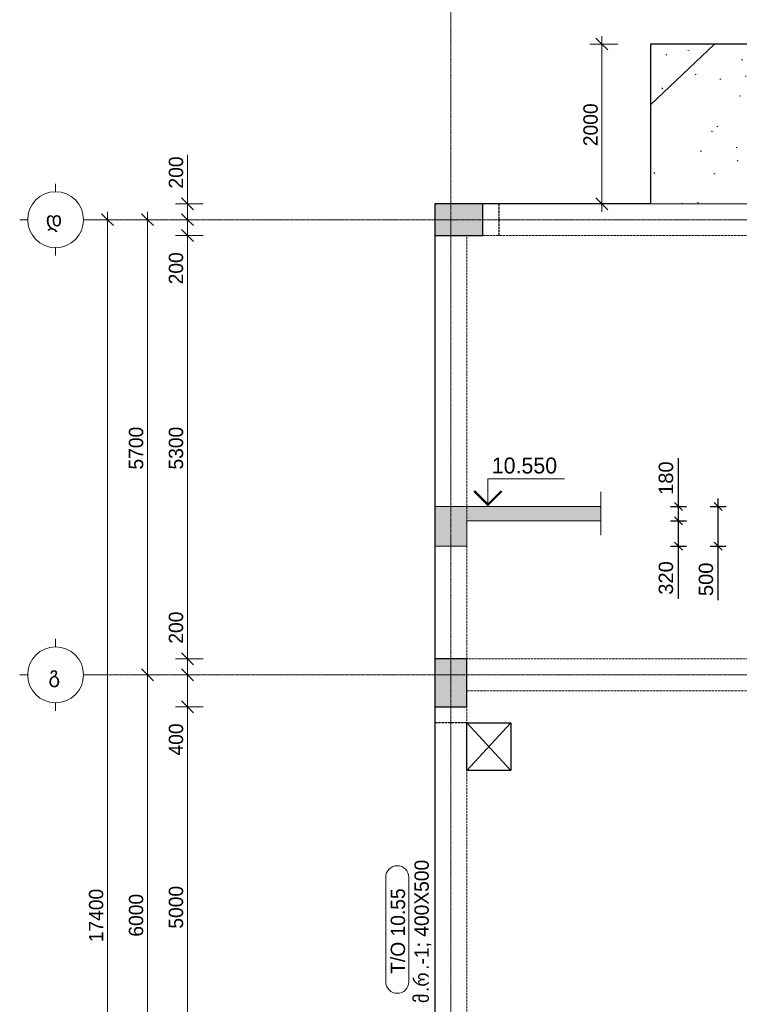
# Model space of a CAD drawing. Header units: millimetres. Extents: x -21500 to 4800, y -5900 to 33113.
# Tile 4 of 8: x -21500 to -12486, y 7574 to 19904. Entities that reach past the tile are written whole.
import ezdxf

# ---------------------------------------------------------------- set-up
doc = ezdxf.new("R2010")
doc.units = ezdxf.units.MM
for name, pattern in [('StructuralPlan-L03$0$Grid Line', [22.225, 12.7, -3.175, 3.175, -3.175]), ('StructuralPlan-L03$0$Hidden', [7.14375, 4.7625, -2.38125]), ('StructuralPlan-L03$0$Hidden 1_5', [2.2, 1.5, -0.7])]:
    doc.linetypes.add(name, pattern=pattern)
doc.layers.get('Defpoints').update_dxf_attribs({"color": 6})
for name, color, linetype, lineweight in [('S  - LINE', 7, 'Continuous', 15), ('S - DIM', 7, 'Continuous', 5), ('S - HATCH', 252, 'Continuous', 5), ('S - LINE', 7, 'Continuous', 20), ('S - TEXT', 7, 'Continuous', 9), ('StructuralPlan-L03$0$A-010-D_DIM', 7, 'Continuous', 5), ('StructuralPlan-L03$0$A-010-D_DIM-100', 7, 'Continuous', 5), ('StructuralPlan-L03$0$A-230-M_FLOOR', 7, 'Continuous', 30), ('StructuralPlan-L03$0$A-230-MH_FLOOR', 7, 'StructuralPlan-L03$0$Hidden', 15), ('StructuralPlan-L03$0$S-280-A_STRUCT_FRAME', 7, 'Continuous', 5), ('StructuralPlan-L03$0$S-280-M_COLUMN', 7, 'Continuous', 30), ('StructuralPlan-L03$0$S-280-M_COLUMN main', 7, 'Continuous', 30), ('StructuralPlan-L03$0$S-280-M_STRUCT_FRAME 4', 7, 'StructuralPlan-L03$0$Hidden 1_5', 5), ('StructuralPlan-L03$0$S-280-MH_COLUMN hid lin', 7, 'StructuralPlan-L03$0$Hidden 1_5', 30), ('StructuralPlan-L03$0$Z-030-M_GRID', 7, 'Continuous', 5), ('StructuralPlan-L03$0$Z-033_T_GRIDREF', 7, 'Continuous', 5)]:
    doc.layers.add(name, color=color, linetype=linetype, lineweight=lineweight)
doc.styles.add('Cubicon', font='Cubicon.ttf')
doc.styles.get("Standard").update_dxf_attribs({"font": 'arial.ttf'})
doc.styles.add('StructuralPlan-L03$0$Cubicon', font='Cubicon.ttf', dxfattribs={"height": 200})
doc.styles.add('StructuralPlan-L03$0$Cubicon_2', font='Cubicon.ttf', dxfattribs={"height": 180})
doc.styles.add('StructuralPlan-L03$0$Cubicon_4', font='Cubicon.ttf', dxfattribs={"height": 180})
doc.dimstyles.new('SPDS 100', dxfattribs={"dimscale": 100, "dimtxt": 1.8, "dimasz": 1, "dimexe": 1, "dimexo": 0.625, "dimtad": 1, "dimdec": 0, "dimrnd": 0.001, "dimtxsty": 'Standard', "dimblk": 'OBLIQUE', "dimcen": 2.5, "dimdle": 1, "dimadec": 0, "dimazin": 2, "dimtfac": 0.75, "dimtdec": 0, "dimtmove": 1, "dimatfit": 3, "dimldrblk": 'OBLIQUE', "dimfxl": 1, "dimfxlon": 1, "dimtolj": 1, "dimarcsym": 0})
doc.dimstyles.new('StructuralPlan-L03$0$CUB_DIM_1_8', dxfattribs={"dimscale": 304.8, "dimtxt": 181.601257, "dimasz": 0.492126, "dimexe": 0.492126, "dimexo": 0.0625, "dimgap": 0, "dimtad": 1, "dimdec": 0, "dimzin": 0, "dimdsep": 46, "dimtxsty": 'StructuralPlan-L03$0$Cubicon_2', "dimblk1": 'StructuralPlan-L03$0$_Oblique', "dimblk2": 'StructuralPlan-L03$0$_Oblique', "dimsah": 1, "dimcen": 0.09, "dimdle": 0.328084, "dimazin": 0, "dimtfac": 1, "dimtdec": 4, "dimtix": 1, "dimtmove": 0, "dimatfit": 3, "dimfxl": 0.656168, "dimfxlon": 1, "dimtvp": 1, "dimtolj": 1, "dimtzin": 0, "dimarcsym": 2})
doc.dimstyles.new('StructuralPlan-L03$0$CUB_DIM_1_8_1', dxfattribs={"dimscale": 304.8, "dimtxt": 181.601257, "dimasz": 0.492126, "dimexe": 0.492126, "dimexo": 0.0625, "dimgap": 0, "dimtad": 1, "dimdec": 0, "dimzin": 0, "dimdsep": 46, "dimtxsty": 'StructuralPlan-L03$0$Cubicon_2', "dimblk1": 'StructuralPlan-L03$0$_Oblique', "dimblk2": 'StructuralPlan-L03$0$_Oblique', "dimsah": 1, "dimcen": 0.09, "dimdle": 0.328084, "dimazin": 0, "dimtfac": 1, "dimtdec": 4, "dimtix": 1, "dimtmove": 1, "dimatfit": 3, "dimfxl": 0.656168, "dimfxlon": 1, "dimtvp": 1, "dimtolj": 1, "dimtzin": 0, "dimarcsym": 2})

# ---------------------------------------------------------------- blocks, each defined once
blk = doc.blocks.new('StructuralPlan-L03$0$Grid - 00_CUB_ღერძის თავი-752507-L03')
at = {"layer": 'StructuralPlan-L03$0$Z-033_T_GRIDREF'}
for p, q in [((0, 3.5), (0, 4.5)), ((-3.5, 0), (-4.5, 0)), ((3.5, 0), (4.5, 0)), ((0, -3.5), (0, -4.5))]:
    blk.add_line(p, q, dxfattribs=at)
blk.add_circle((0, 0), 3.5, dxfattribs=at)
blk = doc.blocks.new('StructuralPlan-L03$0$DIMBLOCK31-L03')
at = {"layer": 'StructuralPlan-L03$0$A-010-D_DIM-100', "transparency": 16777216}
for p, q in [((-20400, 17400), (-20600, 17400)), ((-20400, 17400), (-20475, 17475)), ((-20400, -100), (-20400, 17500)), ((-20400, 17400), (-20325, 17325)), ((-20400, 17400), (-20250, 17400)), ((-20400, 0), (-20475, 75)), ((-20400, 0), (-20600, 0)), ((-20400, 0), (-20325, -75)), ((-20400, 0), (-20250, 0))]:
    blk.add_line(p, q, dxfattribs=at)
at = {"layer": 'StructuralPlan-L03$0$A-010-D_DIM-100', "color": 0, "transparency": 16777216, "insert": (-20633, 8351), "char_height": 180, "width": 838.16, "attachment_point": 1, "rotation": 90, "line_spacing_factor": 0.931288, "style": 'StructuralPlan-L03$0$Cubicon_2'}
blk.add_mtext('17400', dxfattribs=at)
blk = doc.blocks.new('StructuralPlan-L03$0$_Oblique')
at = {"color": 0, "linetype": 'ByBlock', "lineweight": -2}
blk.add_line((-0.5, -0.5), (0.5, 0.5), dxfattribs=at)
blk = doc.blocks.new('StructuralPlan-L03$0$DIMBLOCK33-L03')
at = {"layer": 'StructuralPlan-L03$0$A-010-D_DIM-100', "transparency": 16777216}
for p, q in [((-19900, 11700), (-19975, 11775)), ((-19900, 11700), (-20100, 11700)), ((-19900, 5700), (-19900, 11700)), ((-19900, 11700), (-19825, 11625)), ((-19900, 11700), (-19750, 11700)), ((-19900, 5700), (-20100, 5700)), ((-19900, 5700), (-19975, 5775)), ((-19900, 5700), (-19825, 5625)), ((-19900, 5700), (-19750, 5700))]:
    blk.add_line(p, q, dxfattribs=at)
at = {"layer": 'StructuralPlan-L03$0$A-010-D_DIM-100', "color": 0, "transparency": 16777216, "insert": (-20133, 8421), "char_height": 180, "width": 670.53, "attachment_point": 1, "rotation": 90, "line_spacing_factor": 0.931288, "style": 'StructuralPlan-L03$0$Cubicon_2'}
blk.add_mtext('6000', dxfattribs=at)
blk = doc.blocks.new('StructuralPlan-L03$0$DIMBLOCK34-L03')
at = {"layer": 'StructuralPlan-L03$0$A-010-D_DIM-100', "transparency": 16777216}
for p, q in [((-19900, 17400), (-20100, 17400)), ((-19900, 17400), (-19975, 17475)), ((-19900, 11700), (-19900, 17500)), ((-19900, 17400), (-19825, 17325)), ((-19900, 17400), (-19750, 17400)), ((-19900, 11700), (-19975, 11775)), ((-19900, 11700), (-20100, 11700)), ((-19900, 11700), (-19825, 11625)), ((-19900, 11700), (-19750, 11700))]:
    blk.add_line(p, q, dxfattribs=at)
at = {"layer": 'StructuralPlan-L03$0$A-010-D_DIM-100', "color": 0, "transparency": 16777216, "insert": (-20133, 14271), "char_height": 180, "width": 670.53, "attachment_point": 1, "rotation": 90, "line_spacing_factor": 0.931288, "style": 'StructuralPlan-L03$0$Cubicon_2'}
blk.add_mtext('5700', dxfattribs=at)
blk = doc.blocks.new('StructuralPlan-L03$0$DIMBLOCK39-L03')
at = {"layer": 'StructuralPlan-L03$0$A-010-D_DIM-100', "transparency": 16777216}
for p, q in [((-19400, 11300), (-19475, 11375)), ((-19400, 11300), (-19550, 11300)), ((-19400, 6300), (-19400, 11300)), ((-19400, 11300), (-19325, 11225)), ((-19400, 11300), (-19200, 11300)), ((-19400, 6300), (-19550, 6300)), ((-19400, 6300), (-19475, 6375)), ((-19400, 6300), (-19325, 6225)), ((-19400, 6300), (-19200, 6300))]:
    blk.add_line(p, q, dxfattribs=at)
at = {"layer": 'StructuralPlan-L03$0$A-010-D_DIM-100', "color": 0, "transparency": 16777216, "insert": (-19633, 8521), "char_height": 180, "width": 670.53, "attachment_point": 1, "rotation": 90, "line_spacing_factor": 0.931288, "style": 'StructuralPlan-L03$0$Cubicon_2'}
blk.add_mtext('5000', dxfattribs=at)
blk = doc.blocks.new('StructuralPlan-L03$0$DIMBLOCK40-L03')
at = {"layer": 'StructuralPlan-L03$0$A-010-D_DIM-100', "transparency": 16777216}
for p, q in [((-19400, 11700), (-19475, 11775)), ((-19400, 11700), (-19600, 11700)), ((-19400, 11300), (-19400, 11700)), ((-19400, 11700), (-19325, 11625)), ((-19400, 11700), (-19250, 11700)), ((-19400, 11210), (-19400, 11500)), ((-19400, 11300), (-19475, 11375)), ((-19400, 11300), (-19550, 11300)), ((-19400, 11300), (-19325, 11225)), ((-19400, 11300), (-19200, 11300)), ((-19400, 10690), (-19400, 11210))]:
    blk.add_line(p, q, dxfattribs=at)
at = {"layer": 'StructuralPlan-L03$0$A-010-D_DIM-100', "color": 0, "transparency": 16777216, "insert": (-19633, 10690), "char_height": 180, "width": 502.9, "attachment_point": 1, "rotation": 90, "line_spacing_factor": 0.931288, "style": 'StructuralPlan-L03$0$Cubicon_2'}
blk.add_mtext('400', dxfattribs=at)
blk = doc.blocks.new('StructuralPlan-L03$0$DIMBLOCK41-L03')
at = {"layer": 'StructuralPlan-L03$0$A-010-D_DIM-100', "transparency": 16777216}
for p, q in [((-19400, 12510), (-19400, 11990)), ((-19400, 11900), (-19475, 11975)), ((-19400, 11990), (-19400, 11800)), ((-19400, 11900), (-19550, 11900)), ((-19400, 11700), (-19400, 11900)), ((-19400, 11900), (-19325, 11825)), ((-19400, 11900), (-19200, 11900)), ((-19400, 11700), (-19475, 11775)), ((-19400, 11700), (-19600, 11700)), ((-19400, 11700), (-19325, 11625)), ((-19400, 11700), (-19250, 11700))]:
    blk.add_line(p, q, dxfattribs=at)
at = {"layer": 'StructuralPlan-L03$0$A-010-D_DIM-100', "color": 0, "transparency": 16777216, "insert": (-19633, 12090), "char_height": 180, "width": 502.9, "attachment_point": 1, "rotation": 90, "line_spacing_factor": 0.931288, "style": 'StructuralPlan-L03$0$Cubicon_2'}
blk.add_mtext('200', dxfattribs=at)
blk = doc.blocks.new('StructuralPlan-L03$0$DIMBLOCK42-L03')
at = {"layer": 'StructuralPlan-L03$0$A-010-D_DIM-100', "transparency": 16777216}
for p, q in [((-19400, 17200), (-19475, 17275)), ((-19400, 17200), (-19550, 17200)), ((-19400, 11900), (-19400, 17200)), ((-19400, 17200), (-19325, 17125)), ((-19400, 17200), (-19200, 17200)), ((-19400, 11900), (-19475, 11975)), ((-19400, 11900), (-19550, 11900)), ((-19400, 11900), (-19325, 11825)), ((-19400, 11900), (-19200, 11900))]:
    blk.add_line(p, q, dxfattribs=at)
at = {"layer": 'StructuralPlan-L03$0$A-010-D_DIM-100', "color": 0, "transparency": 16777216, "insert": (-19633, 14271), "char_height": 180, "width": 670.53, "attachment_point": 1, "rotation": 90, "line_spacing_factor": 0.931288, "style": 'StructuralPlan-L03$0$Cubicon_2'}
blk.add_mtext('5300', dxfattribs=at)
blk = doc.blocks.new('StructuralPlan-L03$0$DIMBLOCK43-L03')
at = {"layer": 'StructuralPlan-L03$0$A-010-D_DIM-100', "transparency": 16777216}
for p, q in [((-19400, 17400), (-19600, 17400)), ((-19400, 17400), (-19475, 17475)), ((-19400, 17200), (-19400, 17400)), ((-19400, 17400), (-19325, 17325)), ((-19400, 17400), (-19250, 17400)), ((-19400, 17200), (-19475, 17275)), ((-19400, 17110), (-19400, 17300)), ((-19400, 17200), (-19550, 17200)), ((-19400, 17200), (-19325, 17125)), ((-19400, 17200), (-19200, 17200)), ((-19400, 16590), (-19400, 17110))]:
    blk.add_line(p, q, dxfattribs=at)
at = {"layer": 'StructuralPlan-L03$0$A-010-D_DIM-100', "color": 0, "transparency": 16777216, "insert": (-19633, 16590), "char_height": 180, "width": 502.9, "attachment_point": 1, "rotation": 90, "line_spacing_factor": 0.931288, "style": 'StructuralPlan-L03$0$Cubicon_2'}
blk.add_mtext('200', dxfattribs=at)
blk = doc.blocks.new('StructuralPlan-L03$0$DIMBLOCK44-L03')
at = {"layer": 'StructuralPlan-L03$0$A-010-D_DIM-100', "transparency": 16777216}
for p, q in [((-19400, 18210), (-19400, 17690)), ((-19400, 17600), (-19475, 17675)), ((-19400, 17400), (-19400, 17700)), ((-19400, 17690), (-19400, 17500)), ((-19400, 17600), (-19550, 17600)), ((-19400, 17600), (-19325, 17525)), ((-19400, 17600), (-19200, 17600)), ((-19400, 17400), (-19600, 17400)), ((-19400, 17400), (-19475, 17475)), ((-19400, 17400), (-19325, 17325)), ((-19400, 17400), (-19250, 17400))]:
    blk.add_line(p, q, dxfattribs=at)
at = {"layer": 'StructuralPlan-L03$0$A-010-D_DIM-100', "color": 0, "transparency": 16777216, "insert": (-19633, 17790), "char_height": 180, "width": 502.9, "attachment_point": 1, "rotation": 90, "line_spacing_factor": 0.931288, "style": 'StructuralPlan-L03$0$Cubicon_2'}
blk.add_mtext('200', dxfattribs=at)
blk = doc.blocks.new('StructuralPlan-L03$0$00_CUB_რიგელის თეგი_ზედა ნიშნული_კვეთი_მარკირება - მარკირება-კვეთი-ნიშნული-1405924-L03')
at = {"layer": 'StructuralPlan-L03$0$S-280-A_STRUCT_FRAME'}
for p, q in [((6.54, 3.05), (-6.54, 3.05)), ((-6.54, 0.16), (6.54, 0.16))]:
    blk.add_line(p, q, dxfattribs=at)
for centre, start, end in [((-6.54, 1.6), 90, 270), ((6.54, 1.6), 270, 90)]:
    blk.add_arc(centre, 1.45, start, end, dxfattribs=at)
blk = doc.blocks.new('StructuralPlan-L03$0$DIMBLOCK60-L03')
at = {"layer": 'StructuralPlan-L03$0$A-010-D_DIM-100', "transparency": 16777216}
for p, q in [((-14207, 19600), (-14282, 19675)), ((-14207, 19700), (-14207, 17500)), ((-14207, 19600), (-14357, 19600)), ((-14207, 19600), (-14132, 19525)), ((-14207, 19600), (-14007, 19600)), ((-14207, 17600), (-14282, 17675)), ((-14207, 17600), (-14357, 17600)), ((-14207, 17600), (-14132, 17525)), ((-14207, 17600), (-14007, 17600))]:
    blk.add_line(p, q, dxfattribs=at)
at = {"layer": 'StructuralPlan-L03$0$A-010-D_DIM-100', "color": 0, "transparency": 16777216, "insert": (-14440, 18321), "char_height": 180, "width": 670.53, "attachment_point": 1, "rotation": 90, "line_spacing_factor": 0.931288, "style": 'StructuralPlan-L03$0$Cubicon_2'}
blk.add_mtext('2000', dxfattribs=at)
blk = doc.blocks.new('A$C48b6c5dc')
at = {"layer": 'S - HATCH', "lineweight": 0, "transparency": 33554684}
h = blk.add_hatch(dxfattribs=at)
h.set_pattern_fill('FP_7', color=256, scale=3.567164, angle=-135, style=0, pattern_type=2)
h.set_pattern_definition([(43.548, (-111060.8, -68268.5), (-1382.423, 1454.328), []), (48.548, (-111060.8, -68268.5), (1914.067, -216.457), [200.653, -2207.183]), (353.548, (-111060.8, -68268.5), (-320.1, 2021.156), [160.522, -1765.746]), (99, (-110901.3, -68286.5), (1593.953, 1804.714), [170.528, -1875.818]), (44.733, (-111047.3, -67733.6), (2843.137, -514.994), [300.98, -3310.774]), (95.184, (-110810.4, -67776.5), (2565.79, 2541.947), [255.794, -2813.726]), (349.733, (-111047.3, -67733.6), (2565.77, 2541.965), [240.784, -2648.62]), (19.548, (-110783.2, -67874.1), (1569.14, -1117.276), [200.653, -2207.183]), (324.548, (-110783.2, -67874.1), (699.908, 1922.927), [160.522, -1765.746]), (70, (-110652.5, -67967.2), (2269.045, 805.675), [170.528, -1875.818]), (36.048, (-111060.84, -68268.5), (36.7263, 593.0033), [14.95, -1147.9456, 14.95, -1180.05, -1181.623]), (36.048, (-111060.84, -68268.5), (36.7263, 593.0033), [-2357.8956, 14.95, -1166.673]), (6.048, (-111060.84, -68268.5), (486.881, 691.3504), [14.95, -666.3784, 14.95, -1121.192, -450.3545]), (6.048, (-111060.84, -68268.5), (486.881, 691.3504), [-1817.47, 14.95, -435.4045]), (326.048, (-111458.45, -68258.43), (950.791, -64.3417), [14.95, -430.9455, 14.95, -1376.244, -1846.0075]), (326.048, (-111458.45, -68258.43), (950.791, -64.3417), [-1837.0896, 14.95, -1831.0575]), (316.048, (-111636.75, -68253.9), (1044.3507, 152.131), [14.95, -564.714, 14.95, -908.9456, -1310.933]), (316.048, (-111636.75, -68253.9), (1044.3507, 152.131), [-1503.56, 14.95, -1295.983])])
h.paths.add_polyline_path([(-400, 17600), (-400, 19600), (-13600, 19600), (-13600, 17600)])
blk = doc.blocks.new('_Oblique')
at = {"color": 0, "linetype": 'ByBlock', "lineweight": -2}
blk.add_line((-0.5, -0.5), (0.5, 0.5), dxfattribs=at)
blk = doc.blocks.new('*D10')
at = {"layer": 'Defpoints', "color": 0, "transparency": 16777216}
for p in [(-14220, 13630), (-13250, 13630), (-15900, 13310)]:
    blk.add_point(p, dxfattribs=at)
at = {"layer": 'S - DIM', "color": 0, "lineweight": -2, "transparency": 16777216}
for p, q in [((-13250, 13210), (-13250, 13730)), ((-13350, 13630), (-13150, 13630)), ((-13350, 13310), (-13150, 13310)), ((-13250, 12652), (-13250, 13310))]:
    blk.add_line(p, q, dxfattribs=at)
at = {"layer": 'S - DIM', "color": 0, "lineweight": -2, "transparency": 16777216, "xscale": 100, "yscale": 100, "zscale": 100}
for p, rotation in [((-13250, 13630), 90), ((-13250, 13310), 270)]:
    blk.add_blockref('_Oblique', p, dxfattribs=dict(at, rotation=rotation))
at = {"layer": 'S - DIM', "color": 0, "transparency": 16777216, "insert": (-13405, 12913), "char_height": 180, "attachment_point": 5, "rotation": 90, "bg_fill": 3, "box_fill_scale": 1.1, "bg_fill_color": 256, "bg_fill_true_color": 13158600, "bg_fill_transparency": 0}
blk.add_mtext('\\A1;320', dxfattribs=at)
blk = doc.blocks.new('*D11')
at = {"layer": 'Defpoints', "color": 0, "transparency": 16777216}
for p in [(-14220, 13810), (-14220, 13630), (-13250, 13630)]:
    blk.add_point(p, dxfattribs=at)
at = {"layer": 'S - DIM', "color": 0, "lineweight": -2, "transparency": 16777216}
for p, q in [((-13250, 13810), (-13250, 14415)), ((-13250, 13630), (-13250, 13910)), ((-13350, 13810), (-13150, 13810)), ((-13350, 13630), (-13150, 13630))]:
    blk.add_line(p, q, dxfattribs=at)
at = {"layer": 'S - DIM', "color": 0, "lineweight": -2, "transparency": 16777216, "xscale": 100, "yscale": 100, "zscale": 100}
for p, rotation in [((-13250, 13810), 90), ((-13250, 13630), 270)]:
    blk.add_blockref('_Oblique', p, dxfattribs=dict(at, rotation=rotation))
at = {"layer": 'S - DIM', "color": 0, "transparency": 16777216, "insert": (-13405, 14163), "char_height": 180, "attachment_point": 5, "rotation": 90, "bg_fill": 3, "box_fill_scale": 1.1, "bg_fill_color": 256, "bg_fill_true_color": 13158600, "bg_fill_transparency": 0}
blk.add_mtext('\\A1;180', dxfattribs=at)
blk = doc.blocks.new('*D12')
at = {"layer": 'Defpoints', "color": 0, "transparency": 16777216}
for p in [(-14220, 13810), (-12750, 13810), (-15900, 13310)]:
    blk.add_point(p, dxfattribs=at)
at = {"layer": 'S - DIM', "color": 0, "lineweight": -2, "transparency": 16777216}
for p, q in [((-12750, 13210), (-12750, 13910)), ((-12850, 13810), (-12650, 13810)), ((-12850, 13310), (-12650, 13310)), ((-12750, 12635), (-12750, 13310))]:
    blk.add_line(p, q, dxfattribs=at)
at = {"layer": 'S - DIM', "color": 0, "lineweight": -2, "transparency": 16777216, "xscale": 100, "yscale": 100, "zscale": 100}
for p, rotation in [((-12750, 13810), 90), ((-12750, 13310), 270)]:
    blk.add_blockref('_Oblique', p, dxfattribs=dict(at, rotation=rotation))
at = {"layer": 'S - DIM', "color": 0, "transparency": 16777216, "insert": (-12904, 12896), "char_height": 180, "attachment_point": 5, "rotation": 90, "bg_fill": 3, "box_fill_scale": 1.1, "bg_fill_color": 256, "bg_fill_true_color": 13158600, "bg_fill_transparency": 0}
blk.add_mtext('\\A1;500', dxfattribs=at)
blk = doc.blocks.new('StructuralPlan-L03')
at = {"layer": 'StructuralPlan-L03$0$S-280-M_COLUMN main', "true_color": 0xa4a4a4}
for points in [[(-15700, 17200), (-15700, 17600), (-16300, 17600), (-16300, 17200)], [(-15900, 11300), (-15900, 11900), (-16300, 11900), (-16300, 11300)]]:
    blk.add_hatch(color=253, dxfattribs=at).paths.add_polyline_path(points)
at = {"lineweight": 30}
for p, q in [((-15900, 11100), (-15350, 10500)), ((-15900, 10500), (-15350, 11100))]:
    blk.add_line(p, q, dxfattribs=at)
at = {"layer": 'StructuralPlan-L03$0$A-230-M_FLOOR'}
for p, q in [((-400, 19600), (-13600, 19600)), ((-13600, 19600), (-13600, 17600)), ((-13600, 17600), (-15700, 17600)), ((-16300, 17200), (-16300, 11900)), ((-16300, 11300), (-16300, 6300)), ((-15900, 10500), (-15900, 11100)), ((-15900, 11100), (-15350, 11100)), ((-15350, 11100), (-15350, 10500)), ((-15350, 10500), (-15900, 10500))]:
    blk.add_line(p, q, dxfattribs=at)
at = {"layer": 'StructuralPlan-L03$0$A-230-MH_FLOOR'}
blk.add_line((-10450, 17600), (-13600, 17600), dxfattribs=at)
at = {"layer": 'StructuralPlan-L03$0$S-280-M_COLUMN'}
for p, q in [((-15700, 17600), (-16300, 17600)), ((-16300, 17600), (-16300, 17200)), ((-15700, 17200), (-15700, 17600)), ((-16300, 17200), (-15700, 17200)), ((-15900, 11900), (-16300, 11900)), ((-16300, 11900), (-16300, 11300)), ((-15900, 11300), (-15900, 11900)), ((-16300, 11300), (-15900, 11300))]:
    blk.add_line(p, q, dxfattribs=at)
at = {"layer": 'StructuralPlan-L03$0$S-280-M_STRUCT_FRAME 4'}
for p, q in [((-15900, 17200), (-15900, 11900)), ((-10450, 17200), (-15700, 17200)), ((-15900, 11900), (-10250, 11900)), ((-10250, 11500), (-15900, 11500)), ((-15900, 11300), (-15900, 11100)), ((-15900, 10500), (-15900, 7350))]:
    blk.add_line(p, q, dxfattribs=at)
at = {"layer": 'StructuralPlan-L03$0$S-280-MH_COLUMN hid lin'}
for p, q in [((-15500, 17600), (-15500, 17200)), ((-15900, 11100), (-16300, 11100))]:
    blk.add_line(p, q, dxfattribs=at)
at = {"layer": 'StructuralPlan-L03$0$Z-030-M_GRID', "linetype": 'StructuralPlan-L03$0$Grid Line'}
for p, q in [((-16100, 22400), (-16100, -5000)), ((3900, 17400), (-20600, 17400)), ((3900, 11700), (-20600, 11700))]:
    blk.add_line(p, q, dxfattribs=at)
at = {"layer": 'StructuralPlan-L03$0$S-280-A_STRUCT_FRAME', "xscale": 99.99999999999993, "yscale": 99.99999999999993, "zscale": 99.99999999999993, "rotation": 89.99999999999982}
blk.add_blockref('StructuralPlan-L03$0$00_CUB_რიგელის თეგი_ზედა ნიშნული_კვეთი_მარკირება - მარკირება-კვეთი-ნიშნული-1405924-L03', (-16610.7, 8510.3), dxfattribs=at)
at = {"layer": 'StructuralPlan-L03$0$Z-033_T_GRIDREF', "xscale": 99.99999999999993, "yscale": 99.99999999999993, "zscale": 99.99999999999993, "rotation": 89.99999999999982}
for p in [(-21050, 17400), (-21050, 11700)]:
    blk.add_blockref('StructuralPlan-L03$0$Grid - 00_CUB_ღერძის თავი-752507-L03', p, dxfattribs=at)
at = {"layer": 'StructuralPlan-L03$0$S-280-A_STRUCT_FRAME', "char_height": 180, "attachment_point": 1, "rotation": 90}
for s, insert, width, style in [('.-1; 400X500', (-16556.1, 8005.2), 1715.611, 'StructuralPlan-L03$0$Cubicon_2'), ('T/O 10.55', (-16853.1, 7955.5), 1330.801, 'StructuralPlan-L03$0$Cubicon_2'), ('\\fCubicon|b0|i0|c254|p2|;რ', (-16556.1, 7793.5), 256.54, 'StructuralPlan-L03$0$Cubicon_4'), ('\\fCubicon|b0|i0|c254|p2|;მ', (-16556.1, 7588.5), 168.354, 'StructuralPlan-L03$0$Cubicon_4'), ('\\fCubicon|b0|i0|c204|p2|;.', (-16556.1, 7727.4), 80.169, 'StructuralPlan-L03$0$Cubicon_2')]:
    blk.add_mtext(s, dxfattribs=dict(at, insert=insert, width=width, style=style))
at = {"layer": 'StructuralPlan-L03$0$Z-033_T_GRIDREF', "char_height": 200, "attachment_point": 1, "style": 'StructuralPlan-L03$0$Cubicon'}
for s, insert, width in [('\\fCubicon|b0|i0|c254|p2|;დ', (-21173.4, 17507.1), 296.624), ('\\fCubicon|b0|i0|c254|p2|;გ', (-21139.9, 11807.1), 216.456)]:
    blk.add_mtext(s, dxfattribs=dict(at, insert=insert, width=width))
at = {"layer": 'StructuralPlan-L03$0$A-010-D_DIM'}
for base, p1, p2, override, picture, middle in [((-14206.7, 17600), (-14006.7, 19600), (-14006.7, 17600), {"dimpost": '<>', "dimfxl": 2000}, 'StructuralPlan-L03$0$DIMBLOCK60-L03', (-14298.5, 18600)), ((-20400, 17400), (-20600, 0), (-20600, 17400), {"dimpost": '<>', "dimfxl": 17399.999996}, 'StructuralPlan-L03$0$DIMBLOCK31-L03', (-20491.8, 8700)), ((-19900, 17400), (-20100, 11700), (-20100, 17400), {"dimpost": '<>', "dimfxl": 5699.999917}, 'StructuralPlan-L03$0$DIMBLOCK34-L03', (-19991.8, 14550)), ((-19400, 17200), (-19200, 11900), (-19200, 17200), {"dimpost": '<>', "dimfxl": 5300}, 'StructuralPlan-L03$0$DIMBLOCK42-L03', (-19491.9, 14550)), ((-19900, 11700), (-20100, 5700), (-20100, 11700), {"dimpost": '<>', "dimfxl": 6000}, 'StructuralPlan-L03$0$DIMBLOCK33-L03', (-19991.8, 8700)), ((-19400, 11300), (-19200, 6300), (-19200, 11300), {"dimpost": '<>', "dimfxl": 4999.999917}, 'StructuralPlan-L03$0$DIMBLOCK39-L03', (-19491.8, 8800))]:
    dim = blk.add_linear_dim(base=base, p1=p1, p2=p2, angle=90, dimstyle='StructuralPlan-L03$0$CUB_DIM_1_8', override=override, dxfattribs=at)
    dim.commit()
    dim.dimension.update_dxf_attribs({"geometry": picture, "text_midpoint": middle})
for base, p1, p2, override, picture, middle in [((-19400, 17600), (-19600, 17400), (-19200, 17600), {"dimpost": '<>', "dimfxl": 447.213596}, 'StructuralPlan-L03$0$DIMBLOCK44-L03', (-19513.1, 18041.9)), ((-19400, 17400), (-19200, 17200), (-19600, 17400), {"dimpost": '<>', "dimfxl": 447.213595}, 'StructuralPlan-L03$0$DIMBLOCK43-L03', (-19513.1, 16841.9)), ((-19400, 11900), (-19600, 11700), (-19200, 11900), {"dimpost": '<>', "dimfxl": 447.213558}, 'StructuralPlan-L03$0$DIMBLOCK41-L03', (-19513.1, 12341.9)), ((-19400, 11700), (-19200, 11300), (-19600, 11700), {"dimpost": '<>', "dimfxl": 565.685484}, 'StructuralPlan-L03$0$DIMBLOCK40-L03', (-19513.1, 10941.9))]:
    dim = blk.add_linear_dim(base=base, p1=p1, p2=p2, angle=90, dimstyle='StructuralPlan-L03$0$CUB_DIM_1_8_1', override=override, dxfattribs=at)
    dim.commit()
    dim.dimension.update_dxf_attribs({"geometry": picture, "text_midpoint": middle, "dimtype": 128, "text_rotation": 90})

msp = doc.modelspace()

# ---------------------------------------------------------------- hatches: boundary and pattern name
at = {"layer": 'S - HATCH'}
h = msp.add_hatch(color=0, dxfattribs=at)
h.dxf.hatch_style = 1
h.paths.add_polyline_path([(-16300, 13310), (-15900, 13310), (-15900, 13630), (-14220.3, 13630), (-14220.3, 13810), (-16300, 13810), (-16300, 13630)])

# ---------------------------------------------------------------- linework, layer by layer
at = {"layer": 'S  - LINE'}
msp.add_lwpolyline([(-14220.3, 13990), (-14220.3, 13450)], dxfattribs=at)
msp.add_lwpolyline([(-16300, 13310), (-15900, 13310), (-15900, 13630), (-14220.3, 13630), (-14220.3, 13810), (-16300, 13810), (-16300, 13630), (-16300, 13310)], close=True, dxfattribs=at)
at = {"layer": 'S - TEXT'}
msp.add_line((-15882.1, 13810), (-15388.2, 13810), dxfattribs=at)
msp.add_lwpolyline([(-15635.2, 13810), (-15635.2, 14153.2), (-14677.6, 14153.2)], dxfattribs=at)
at = {"layer": 'S - TEXT', "const_width": 27.5}
msp.add_lwpolyline([(-15806.8, 14001), (-15635.2, 13829.4), (-15463.6, 14001)], dxfattribs=at)

# ---------------------------------------------------------------- block references
at = {"layer": 'S - HATCH', "lineweight": 0}
msp.add_blockref('A$C48b6c5dc', (0, 0), dxfattribs=at)
at = {"layer": 'S - LINE'}
msp.add_blockref('StructuralPlan-L03', (0, 0), dxfattribs=at)

# ---------------------------------------------------------------- texts
at = {"layer": 'S - TEXT', "transparency": 33554684, "insert": (-15177.6, 14153.2), "char_height": 200, "attachment_point": 5, "style": 'Cubicon'}
msp.add_mtext('10.550\\P ', dxfattribs=at)

# ---------------------------------------------------------------- next in the draw order: dimensions: what is measured, and where the dimension line sits
at = {"layer": 'S - DIM'}
dim = msp.add_linear_dim(base=(-13250.3, 13630), p1=(-15900, 13310), p2=(-14220.3, 13630), angle=270, dimstyle='SPDS 100', override={"dimtfill": 1}, dxfattribs=at)
dim.commit()
dim.dimension.update_dxf_attribs({"geometry": '*D10', "text_midpoint": (-13250.3, 12913.4), "dimtype": 160})

# ---------------------------------------------------------------- next in the draw order: dimensions: what is measured, and where the dimension line sits
dim = msp.add_linear_dim(base=(-13250.3, 13630), p1=(-14220.3, 13810), p2=(-14220.3, 13630), angle=90, dimstyle='SPDS 100', override={"dimtmove": 0, "dimtfill": 1}, dxfattribs=at)
dim.commit()
dim.dimension.update_dxf_attribs({"geometry": '*D11', "text_midpoint": (-13250.3, 14162.6), "dimtype": 160})

# ---------------------------------------------------------------- next in the draw order: dimensions: what is measured, and where the dimension line sits
dim = msp.add_linear_dim(base=(-12750, 13810), p1=(-15900, 13310), p2=(-14220.3, 13810), angle=90, dimstyle='SPDS 100', override={"dimtfill": 1}, dxfattribs=at)
dim.commit()
dim.dimension.update_dxf_attribs({"geometry": '*D12', "text_midpoint": (-12700, 12896.5), "dimtype": 160})

doc.saveas('drawing.dxf')
